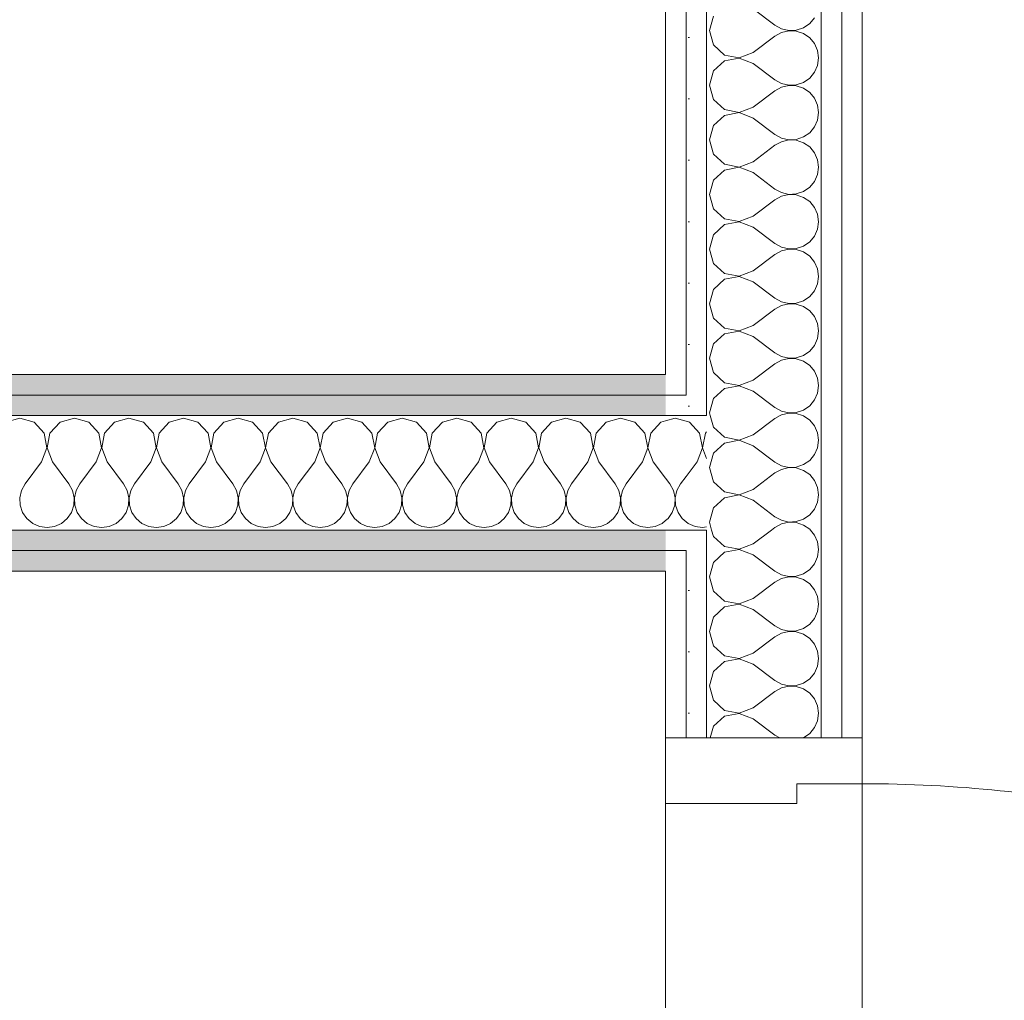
# Model space of a CAD drawing. Header units: millimetres. Extents: x 172139 to 266886, y 89525 to 138225.
# Tile 68 of 72: x 215817 to 216418, y 116825 to 117423. Entities that reach past the tile are written whole.
import ezdxf

# ---------------------------------------------------------------- set-up
doc = ezdxf.new("R2010")
doc.units = ezdxf.units.MM
doc.header["$MEASUREMENT"] = 0
doc.linetypes.add('Przerywana', pattern=[240, 120, -120])
doc.layers.add('Drzwi ArchiCAD', color=7, linetype='Continuous')
doc.layers.add('ROZBUDOWA_NOWE_DZIAŁOWE', color=7, linetype='Continuous')
for name, color, linetype, lineweight, true_color in [('Drzwi ArchiCAD_Nr_pióra__4', 7, 'Continuous', 13, 0x029e21), ('ROZBUDOWA_NOWE_DZIAŁOWE_Nr_pióra__24', 7, 'Continuous', 15, 0x029e21), ('ROZBUDOWA_NOWE_DZIAŁOWE_Nr_pióra__4', 7, 'Continuous', 13, 0x029e21), ('ROZBUDOWA_NOWE_DZIAŁOWE_Nr_pióra__67', 7, 'Continuous', 13, 0x6a6a6a)]:
    doc.layers.add(name, color=color, linetype=linetype, lineweight=lineweight, true_color=true_color)
for name, color, linetype, lineweight in [('Drzwi ArchiCAD_Nr_pióra__47', 7, 'Continuous', 15), ('ROZBUDOWA_NOWE_DZIAŁOWE_Nr_pióra__47', 7, 'Continuous', 15), ('STREFA_NOWE_POM_Nr_pióra__121', 255, 'Continuous', 0)]:
    doc.layers.add(name, color=color, linetype=linetype, lineweight=lineweight)
pattern_1 = [(0, (0, 0), (0, 37.5), [0, -37.5])]

# ---------------------------------------------------------------- blocks, each defined once
blk = doc.blocks.new('*X450')
at = {"layer": 'ROZBUDOWA_NOWE_DZIAŁOWE_Nr_pióra__4', "linetype": 'Continuous'}
for p, q in [((216216.67, 117180.1), (216210.84, 117178.44)), ((216223.34, 117178.2), (216216.67, 117180.1)), ((216223.34, 117144.55), (216220, 117140.1)), ((216210.84, 117143.42), (216213.33, 117140.1)), ((216215.56, 117136.07), (216213.33, 117140.1)), ((216220, 117140.1), (216217.77, 117136.07)), ((216216.6, 117131.59), (216215.56, 117136.07)), ((216217.77, 117136.07), (216216.73, 117131.59)), ((216214.91, 117122.64), (216216.38, 117127)), ((216216.38, 117127), (216216.6, 117131.59)), ((216216.73, 117131.59), (216216.96, 117127)), ((216216.96, 117127), (216218.43, 117122.64)), ((216212.3, 117118.85), (216214.91, 117122.64)), ((216218.43, 117122.64), (216221.03, 117118.85)), ((216210.84, 117117.64), (216212.3, 117118.85)), ((216221.03, 117118.85), (216223.34, 117116.94))]:
    blk.add_line(p, q, dxfattribs=at)
blk = doc.blocks.new('*X451')
at = {"layer": 'ROZBUDOWA_NOWE_DZIAŁOWE_Nr_pióra__4', "linetype": 'Continuous'}
for p, q in [((216225.43, 117177.61), (216223.34, 117178.2)), ((216231.57, 117170.89), (216225.43, 117177.61)), ((216233.27, 117161.93), (216231.57, 117170.89)), ((216235.09, 117170.89), (216233.4, 117161.93)), ((216235.84, 117171.7), (216235.09, 117170.89)), ((216230, 117153.43), (216233.27, 117161.93)), ((216233.4, 117161.93), (216235.84, 117155.59)), ((216230, 117153.43), (216223.34, 117144.55)), ((216223.34, 117116.94), (216224.57, 117115.92)), ((216224.57, 117115.92), (216228.78, 117114.07)), ((216228.78, 117114.07), (216233.33, 117113.43)), ((216233.33, 117113.43), (216235.84, 117113.78))]:
    blk.add_line(p, q, dxfattribs=at)
blk = doc.blocks.new('*X453')
at = {"layer": 'ROZBUDOWA_NOWE_DZIAŁOWE_Nr_pióra__4', "linetype": 'Continuous'}
for p, q in [((216264.17, 117430), (216277.51, 117420)), ((216239.99, 117425.43), (216237.51, 117416.67)), ((216294.96, 117418.43), (216298.75, 117421.03)), ((216298.75, 117421.03), (216301.68, 117424.57)), ((216237.51, 117416.67), (216239.99, 117407.9)), ((216277.51, 117420), (216281.53, 117417.77)), ((216281.53, 117415.56), (216277.51, 117413.33)), ((216281.53, 117417.77), (216286.01, 117416.73)), ((216286.01, 117416.6), (216281.53, 117415.56)), ((216286.01, 117416.73), (216290.6, 117416.96)), ((216290.6, 117416.38), (216286.01, 117416.6)), ((216290.6, 117416.96), (216294.96, 117418.43)), ((216294.96, 117414.91), (216290.6, 117416.38)), ((216298.75, 117412.3), (216294.96, 117414.91)), ((216264.17, 117403.33), (216277.51, 117413.33)), ((216301.68, 117408.76), (216298.75, 117412.3)), ((216303.54, 117404.55), (216301.68, 117408.76)), ((216239.99, 117407.9), (216246.72, 117401.76)), ((216255.67, 117400.07), (216264.17, 117403.33)), ((216304.17, 117400), (216303.54, 117404.55)), ((216246.72, 117398.24), (216239.99, 117392.1)), ((216246.72, 117401.76), (216255.67, 117400.07)), ((216255.67, 117399.93), (216246.72, 117398.24)), ((216264.17, 117396.67), (216255.67, 117399.93)), ((216264.17, 117396.67), (216277.51, 117386.67)), ((216303.54, 117395.45), (216304.17, 117400)), ((216239.99, 117392.1), (216237.51, 117383.33)), ((216298.75, 117387.7), (216301.68, 117391.24)), ((216301.68, 117391.24), (216303.54, 117395.45)), ((216277.51, 117386.67), (216281.53, 117384.44)), ((216281.53, 117384.44), (216286.01, 117383.4)), ((216290.6, 117383.62), (216294.96, 117385.09)), ((216294.96, 117385.09), (216298.75, 117387.7)), ((216237.51, 117383.33), (216239.99, 117374.57)), ((216264.17, 117370), (216277.51, 117380)), ((216281.53, 117382.23), (216277.51, 117380)), ((216286.01, 117383.27), (216281.53, 117382.23)), ((216286.01, 117383.4), (216290.6, 117383.62)), ((216290.6, 117383.04), (216286.01, 117383.27)), ((216294.96, 117381.57), (216290.6, 117383.04)), ((216298.75, 117378.97), (216294.96, 117381.57)), ((216301.68, 117375.43), (216298.75, 117378.97)), ((216239.99, 117374.57), (216246.72, 117368.43)), ((216303.54, 117371.22), (216301.68, 117375.43)), ((216246.72, 117368.43), (216255.67, 117366.73)), ((216255.67, 117366.6), (216246.72, 117364.91)), ((216255.67, 117366.73), (216264.17, 117370)), ((216264.17, 117363.33), (216255.67, 117366.6)), ((216304.17, 117366.67), (216303.54, 117371.22)), ((216303.54, 117362.11), (216304.17, 117366.67)), ((216246.72, 117364.91), (216239.99, 117358.76)), ((216264.17, 117363.33), (216277.51, 117353.33)), ((216301.68, 117357.9), (216303.54, 117362.11)), ((216239.99, 117358.76), (216237.51, 117350)), ((216294.96, 117351.76), (216298.75, 117354.36)), ((216298.75, 117354.36), (216301.68, 117357.9)), ((216237.51, 117350), (216239.99, 117341.24)), ((216277.51, 117353.33), (216281.53, 117351.11)), ((216281.53, 117348.89), (216277.51, 117346.67)), ((216281.53, 117351.11), (216286.01, 117350.07)), ((216286.01, 117349.93), (216281.53, 117348.89)), ((216286.01, 117350.07), (216290.6, 117350.29)), ((216290.6, 117349.71), (216286.01, 117349.93)), ((216290.6, 117350.29), (216294.96, 117351.76)), ((216294.96, 117348.24), (216290.6, 117349.71)), ((216298.75, 117345.64), (216294.96, 117348.24)), ((216264.17, 117336.67), (216277.51, 117346.67)), ((216301.68, 117342.1), (216298.75, 117345.64)), ((216239.99, 117341.24), (216246.72, 117335.09)), ((216255.67, 117333.4), (216264.17, 117336.67)), ((216303.54, 117337.89), (216301.68, 117342.1)), ((216304.17, 117333.33), (216303.54, 117337.89)), ((216246.72, 117331.57), (216239.99, 117325.43)), ((216246.72, 117335.09), (216255.67, 117333.4)), ((216255.67, 117333.27), (216246.72, 117331.57)), ((216264.17, 117330), (216255.67, 117333.27)), ((216303.54, 117328.78), (216304.17, 117333.33)), ((216239.99, 117325.43), (216237.51, 117316.67)), ((216264.17, 117330), (216277.51, 117320)), ((216298.75, 117321.03), (216301.68, 117324.57)), ((216301.68, 117324.57), (216303.54, 117328.78)), ((216277.51, 117320), (216281.53, 117317.77)), ((216290.6, 117316.96), (216294.96, 117318.43)), ((216294.96, 117318.43), (216298.75, 117321.03)), ((216237.51, 117316.67), (216239.99, 117307.9)), ((216264.17, 117303.33), (216277.51, 117313.33)), ((216281.53, 117315.56), (216277.51, 117313.33)), ((216281.53, 117317.77), (216286.01, 117316.73)), ((216286.01, 117316.6), (216281.53, 117315.56)), ((216286.01, 117316.73), (216290.6, 117316.96)), ((216290.6, 117316.38), (216286.01, 117316.6)), ((216294.96, 117314.91), (216290.6, 117316.38)), ((216298.75, 117312.3), (216294.96, 117314.91)), ((216301.68, 117308.76), (216298.75, 117312.3)), ((216239.99, 117307.9), (216246.72, 117301.76)), ((216303.54, 117304.55), (216301.68, 117308.76)), ((216246.72, 117301.76), (216255.67, 117300.07)), ((216255.67, 117300.07), (216264.17, 117303.33)), ((216304.17, 117300), (216303.54, 117304.55)), ((216246.72, 117298.24), (216239.99, 117292.1)), ((216255.67, 117299.93), (216246.72, 117298.24)), ((216264.17, 117296.67), (216255.67, 117299.93)), ((216264.17, 117296.67), (216277.51, 117286.67)), ((216301.68, 117291.24), (216303.54, 117295.45)), ((216303.54, 117295.45), (216304.17, 117300)), ((216239.99, 117292.1), (216237.51, 117283.33)), ((216298.75, 117287.7), (216301.68, 117291.24)), ((216237.51, 117283.33), (216239.99, 117274.57)), ((216277.51, 117286.67), (216281.53, 117284.44)), ((216281.53, 117282.23), (216277.51, 117280)), ((216281.53, 117284.44), (216286.01, 117283.4)), ((216286.01, 117283.27), (216281.53, 117282.23)), ((216286.01, 117283.4), (216290.6, 117283.62)), ((216290.6, 117283.04), (216286.01, 117283.27)), ((216290.6, 117283.62), (216294.96, 117285.09)), ((216294.96, 117281.57), (216290.6, 117283.04)), ((216294.96, 117285.09), (216298.75, 117287.7)), ((216264.17, 117270), (216277.51, 117280)), ((216298.75, 117278.97), (216294.96, 117281.57)), ((216301.68, 117275.43), (216298.75, 117278.97)), ((216239.99, 117274.57), (216246.72, 117268.43)), ((216303.54, 117271.22), (216301.68, 117275.43)), ((216304.17, 117266.67), (216303.54, 117271.22)), ((216246.72, 117264.91), (216239.99, 117258.76)), ((216246.72, 117268.43), (216255.67, 117266.73)), ((216255.67, 117266.6), (216246.72, 117264.91)), ((216255.67, 117266.73), (216264.17, 117270)), ((216264.17, 117263.33), (216255.67, 117266.6)), ((216303.54, 117262.11), (216304.17, 117266.67)), ((216239.99, 117258.76), (216237.51, 117250)), ((216264.17, 117263.33), (216277.51, 117253.33)), ((216301.68, 117257.9), (216303.54, 117262.11)), ((216277.51, 117253.33), (216281.53, 117251.11)), ((216294.96, 117251.76), (216298.75, 117254.36)), ((216298.75, 117254.36), (216301.68, 117257.9)), ((216237.51, 117250), (216239.99, 117241.24)), ((216264.17, 117236.67), (216277.51, 117246.67)), ((216281.53, 117248.89), (216277.51, 117246.67)), ((216281.53, 117251.11), (216286.01, 117250.07)), ((216286.01, 117249.93), (216281.53, 117248.89)), ((216286.01, 117250.07), (216290.6, 117250.29)), ((216290.6, 117249.71), (216286.01, 117249.93)), ((216290.6, 117250.29), (216294.96, 117251.76)), ((216294.96, 117248.24), (216290.6, 117249.71)), ((216298.75, 117245.64), (216294.96, 117248.24)), ((216239.99, 117241.24), (216246.72, 117235.09)), ((216301.68, 117242.1), (216298.75, 117245.64)), ((216303.54, 117237.89), (216301.68, 117242.1)), ((216246.72, 117235.09), (216255.67, 117233.4)), ((216255.67, 117233.4), (216264.17, 117236.67)), ((216304.17, 117233.33), (216303.54, 117237.89)), ((216246.72, 117231.57), (216239.99, 117225.43)), ((216255.67, 117233.27), (216246.72, 117231.57)), ((216264.17, 117230), (216255.67, 117233.27)), ((216264.17, 117230), (216277.51, 117220)), ((216301.68, 117224.57), (216303.54, 117228.78)), ((216303.54, 117228.78), (216304.17, 117233.33)), ((216239.99, 117225.43), (216237.51, 117216.67)), ((216298.75, 117221.03), (216301.68, 117224.57)), ((216237.51, 117216.67), (216239.99, 117207.9)), ((216277.51, 117220), (216281.53, 117217.77)), ((216281.53, 117217.77), (216286.01, 117216.73)), ((216286.01, 117216.6), (216281.53, 117215.56)), ((216286.01, 117216.73), (216290.6, 117216.96)), ((216290.6, 117216.38), (216286.01, 117216.6)), ((216290.6, 117216.96), (216294.96, 117218.43)), ((216294.96, 117214.91), (216290.6, 117216.38)), ((216294.96, 117218.43), (216298.75, 117221.03)), ((216264.17, 117203.33), (216277.51, 117213.33)), ((216281.53, 117215.56), (216277.51, 117213.33)), ((216298.75, 117212.3), (216294.96, 117214.91)), ((216301.68, 117208.76), (216298.75, 117212.3)), ((216239.99, 117207.9), (216246.72, 117201.76)), ((216303.54, 117204.55), (216301.68, 117208.76)), ((216304.17, 117200), (216303.54, 117204.55)), ((216246.72, 117198.24), (216239.99, 117192.1)), ((216246.72, 117201.76), (216255.67, 117200.07)), ((216255.67, 117199.93), (216246.72, 117198.24)), ((216255.67, 117200.07), (216264.17, 117203.33)), ((216264.17, 117196.67), (216255.67, 117199.93)), ((216303.54, 117195.45), (216304.17, 117200)), ((216239.99, 117192.1), (216237.51, 117183.33)), ((216264.17, 117196.67), (216277.51, 117186.67)), ((216301.68, 117191.24), (216303.54, 117195.45)), ((216277.51, 117186.67), (216281.53, 117184.44)), ((216294.96, 117185.09), (216298.75, 117187.7)), ((216298.75, 117187.7), (216301.68, 117191.24)), ((216237.51, 117183.33), (216237.95, 117181.76)), ((216281.53, 117182.23), (216280.7, 117181.76)), ((216281.53, 117184.44), (216286.01, 117183.4)), ((216286.01, 117183.27), (216281.53, 117182.23)), ((216286.01, 117183.4), (216290.6, 117183.62)), ((216290.6, 117183.04), (216286.01, 117183.27)), ((216290.6, 117183.62), (216294.96, 117185.09)), ((216294.39, 117181.76), (216290.6, 117183.04))]:
    blk.add_line(p, q, dxfattribs=at)
blk = doc.blocks.new('*X454')
at = {"layer": 'ROZBUDOWA_NOWE_DZIAŁOWE_Nr_pióra__4', "linetype": 'Continuous'}
for p, q in [((216237.95, 117181.76), (216239.99, 117174.57)), ((216264.17, 117170), (216277.51, 117180)), ((216280.7, 117181.76), (216277.51, 117180)), ((216294.96, 117181.57), (216294.39, 117181.76)), ((216298.75, 117178.97), (216294.96, 117181.57)), ((216239.99, 117174.57), (216246.72, 117168.43)), ((216301.68, 117175.43), (216298.75, 117178.97)), ((216303.54, 117171.22), (216301.68, 117175.43)), ((216246.72, 117168.43), (216255.67, 117166.73)), ((216255.67, 117166.73), (216264.17, 117170)), ((216304.17, 117166.67), (216303.54, 117171.22)), ((216246.72, 117164.91), (216239.99, 117158.76)), ((216255.67, 117166.6), (216246.72, 117164.91)), ((216264.17, 117163.33), (216255.67, 117166.6)), ((216264.17, 117163.33), (216277.51, 117153.33)), ((216301.68, 117157.9), (216303.54, 117162.11)), ((216303.54, 117162.11), (216304.17, 117166.67)), ((216239.99, 117158.76), (216237.51, 117150)), ((216298.75, 117154.36), (216301.68, 117157.9)), ((216237.51, 117150), (216239.99, 117141.24)), ((216277.51, 117153.33), (216281.53, 117151.11)), ((216281.53, 117151.11), (216286.01, 117150.07)), ((216286.01, 117149.93), (216281.53, 117148.89)), ((216286.01, 117150.07), (216290.6, 117150.29)), ((216290.6, 117149.71), (216286.01, 117149.93)), ((216290.6, 117150.29), (216294.96, 117151.76)), ((216294.96, 117151.76), (216298.75, 117154.36)), ((216264.17, 117136.67), (216277.51, 117146.67)), ((216281.53, 117148.89), (216277.51, 117146.67)), ((216294.96, 117148.24), (216290.6, 117149.71)), ((216298.75, 117145.64), (216294.96, 117148.24)), ((216301.68, 117142.1), (216298.75, 117145.64)), ((216239.99, 117141.24), (216246.72, 117135.09)), ((216303.54, 117137.89), (216301.68, 117142.1)), ((216304.17, 117133.33), (216303.54, 117137.89)), ((216246.72, 117135.09), (216255.67, 117133.4)), ((216255.67, 117133.27), (216246.72, 117131.57)), ((216255.67, 117133.4), (216264.17, 117136.67)), ((216264.17, 117130), (216255.67, 117133.27)), ((216303.54, 117128.78), (216304.17, 117133.33)), ((216246.72, 117131.57), (216239.99, 117125.43)), ((216264.17, 117130), (216277.51, 117120)), ((216301.68, 117124.57), (216303.54, 117128.78)), ((216239.99, 117125.43), (216237.51, 117116.67)), ((216277.51, 117120), (216281.53, 117117.77)), ((216294.96, 117118.43), (216298.75, 117121.03)), ((216298.75, 117121.03), (216301.68, 117124.57)), ((216237.51, 117116.67), (216238.9, 117111.76)), ((216281.53, 117115.56), (216277.51, 117113.33)), ((216281.53, 117117.77), (216286.01, 117116.73)), ((216286.01, 117116.6), (216281.53, 117115.56)), ((216286.01, 117116.73), (216290.6, 117116.96)), ((216290.6, 117116.38), (216286.01, 117116.6)), ((216290.6, 117116.96), (216294.96, 117118.43)), ((216294.96, 117114.91), (216290.6, 117116.38)), ((216298.75, 117112.3), (216294.96, 117114.91)), ((216275.41, 117111.76), (216277.51, 117113.33)), ((216299.19, 117111.76), (216298.75, 117112.3))]:
    blk.add_line(p, q, dxfattribs=at)
blk = doc.blocks.new('*X456')
at = {"layer": 'ROZBUDOWA_NOWE_DZIAŁOWE_Nr_pióra__4', "linetype": 'Continuous'}
for p, q in [((216238.9, 117111.76), (216239.99, 117107.9)), ((216239.99, 117107.9), (216246.72, 117101.76)), ((216264.17, 117103.33), (216275.41, 117111.76)), ((216301.68, 117108.76), (216299.19, 117111.76)), ((216303.54, 117104.55), (216301.68, 117108.76)), ((216255.67, 117100.07), (216264.17, 117103.33)), ((216304.17, 117100), (216303.54, 117104.55)), ((216246.72, 117098.24), (216239.99, 117092.1)), ((216246.72, 117101.76), (216255.67, 117100.07)), ((216255.67, 117099.93), (216246.72, 117098.24)), ((216264.17, 117096.67), (216255.67, 117099.93)), ((216264.17, 117096.67), (216277.51, 117086.67)), ((216303.54, 117095.45), (216304.17, 117100)), ((216239.99, 117092.1), (216237.51, 117083.33)), ((216298.75, 117087.7), (216301.68, 117091.24)), ((216301.68, 117091.24), (216303.54, 117095.45)), ((216277.51, 117086.67), (216281.53, 117084.44)), ((216281.53, 117084.44), (216286.01, 117083.4)), ((216290.6, 117083.62), (216294.96, 117085.09)), ((216294.96, 117085.09), (216298.75, 117087.7)), ((216237.51, 117083.33), (216239.99, 117074.57)), ((216264.17, 117070), (216277.51, 117080)), ((216281.53, 117082.23), (216277.51, 117080)), ((216286.01, 117083.27), (216281.53, 117082.23)), ((216286.01, 117083.4), (216290.6, 117083.62)), ((216290.6, 117083.04), (216286.01, 117083.27)), ((216294.96, 117081.57), (216290.6, 117083.04)), ((216298.75, 117078.97), (216294.96, 117081.57)), ((216301.68, 117075.43), (216298.75, 117078.97)), ((216239.99, 117074.57), (216246.72, 117068.43)), ((216303.54, 117071.22), (216301.68, 117075.43)), ((216246.72, 117068.43), (216255.67, 117066.73)), ((216255.67, 117066.6), (216246.72, 117064.91)), ((216255.67, 117066.73), (216264.17, 117070)), ((216264.17, 117063.33), (216255.67, 117066.6)), ((216304.17, 117066.67), (216303.54, 117071.22)), ((216303.54, 117062.11), (216304.17, 117066.67)), ((216246.72, 117064.91), (216239.99, 117058.76)), ((216264.17, 117063.33), (216277.51, 117053.33)), ((216301.68, 117057.9), (216303.54, 117062.11)), ((216239.99, 117058.76), (216237.51, 117050)), ((216294.96, 117051.76), (216298.75, 117054.36)), ((216298.75, 117054.36), (216301.68, 117057.9)), ((216237.51, 117050), (216239.99, 117041.24)), ((216277.51, 117053.33), (216281.53, 117051.11)), ((216281.53, 117048.89), (216277.51, 117046.67)), ((216281.53, 117051.11), (216286.01, 117050.07)), ((216286.01, 117049.93), (216281.53, 117048.89)), ((216286.01, 117050.07), (216290.6, 117050.29)), ((216290.6, 117049.71), (216286.01, 117049.93)), ((216290.6, 117050.29), (216294.96, 117051.76)), ((216294.96, 117048.24), (216290.6, 117049.71)), ((216298.75, 117045.64), (216294.96, 117048.24)), ((216264.17, 117036.67), (216277.51, 117046.67)), ((216301.68, 117042.1), (216298.75, 117045.64)), ((216303.54, 117037.89), (216301.68, 117042.1)), ((216239.99, 117041.24), (216246.72, 117035.09)), ((216255.67, 117033.4), (216264.17, 117036.67)), ((216304.17, 117033.33), (216303.54, 117037.89)), ((216246.72, 117031.57), (216239.99, 117025.43)), ((216246.72, 117035.09), (216255.67, 117033.4)), ((216255.67, 117033.27), (216246.72, 117031.57)), ((216264.17, 117030), (216255.67, 117033.27)), ((216264.17, 117030), (216277.51, 117020)), ((216303.54, 117028.78), (216304.17, 117033.33)), ((216239.99, 117025.43), (216237.51, 117016.67)), ((216298.75, 117021.03), (216301.68, 117024.57)), ((216301.68, 117024.57), (216303.54, 117028.78)), ((216277.51, 117020), (216281.53, 117017.77)), ((216281.53, 117017.77), (216286.01, 117016.73)), ((216290.6, 117016.96), (216294.96, 117018.43)), ((216294.96, 117018.43), (216298.75, 117021.03)), ((216237.51, 117016.67), (216239.99, 117007.9)), ((216264.17, 117003.33), (216277.51, 117013.33)), ((216281.53, 117015.56), (216277.51, 117013.33)), ((216286.01, 117016.6), (216281.53, 117015.56)), ((216286.01, 117016.73), (216290.6, 117016.96)), ((216290.6, 117016.38), (216286.01, 117016.6)), ((216294.96, 117014.91), (216290.6, 117016.38)), ((216298.75, 117012.3), (216294.96, 117014.91)), ((216301.68, 117008.76), (216298.75, 117012.3)), ((216239.99, 117007.9), (216246.72, 117001.76)), ((216303.54, 117004.55), (216301.68, 117008.76)), ((216246.72, 117001.76), (216255.67, 117000.07)), ((216255.67, 116999.93), (216246.72, 116998.24)), ((216255.67, 117000.07), (216264.17, 117003.33)), ((216264.17, 116996.67), (216255.67, 116999.93)), ((216304.17, 117000), (216303.54, 117004.55)), ((216303.54, 116995.45), (216304.17, 117000)), ((216246.72, 116998.24), (216239.99, 116992.1)), ((216264.17, 116996.67), (216277.51, 116986.67)), ((216301.68, 116991.24), (216303.54, 116995.45)), ((216239.99, 116992.1), (216237.98, 116985)), ((216294.96, 116985.09), (216298.75, 116987.7)), ((216298.75, 116987.7), (216301.68, 116991.24)), ((216277.51, 116986.67), (216280.52, 116985)), ((216294.68, 116985), (216294.96, 116985.09))]:
    blk.add_line(p, q, dxfattribs=at)
blk = doc.blocks.new('Drzwi 19_42')
at = {"layer": 'Drzwi ArchiCAD_Nr_pióra__4', "linetype": 'Continuous'}
for p, q in [((-412, 0), (-440, 0)), ((-440, 0), (-440, -120)), ((-412, -40), (-412, 0)), ((-400, -40), (-412, -40)), ((-400, -120), (-400, -40)), ((-440, -120), (-400, -120))]:
    blk.add_line(p, q, dxfattribs=at)
at = {"layer": 'Drzwi ArchiCAD_Nr_pióra__4', "linetype": 'Przerywana'}
blk.add_arc((412, 0), 824, 90, 180, dxfattribs=at)
at = {"layer": 'Drzwi ArchiCAD_Nr_pióra__47', "linetype": 'Continuous'}
for p, q in [((-440, 0), (-440, -12.5)), ((-440, -12.5), (-440, -25)), ((-440, -25), (-440, -95)), ((-440, -95), (-440, -107.5)), ((-440, -107.5), (-440, -120))]:
    blk.add_line(p, q, dxfattribs=at)
blk = doc.blocks.new('Ściana_121', base_point=(216210.84, 115862.46))
at = {"layer": 'ROZBUDOWA_NOWE_DZIAŁOWE_Nr_pióra__24', "linetype": 'Continuous'}
h = blk.add_hatch(dxfattribs=at)
h.set_pattern_fill('Gips', color=256, style=0, pattern_type=2)
h.set_pattern_definition(pattern_1)
h.paths.add_polyline_path([(216223.34, 117921.89), (216210.84, 117921.89), (216210.84, 117206.76), (216223.34, 117206.76)])
h = blk.add_hatch(dxfattribs=at)
h.set_pattern_fill('Gips', color=256, style=0, pattern_type=2)
h.set_pattern_definition(pattern_1)
h.paths.add_polyline_path([(216223.34, 117194.26), (216235.84, 117194.26), (216235.84, 117921.89), (216223.34, 117921.89)])
h = blk.add_hatch(dxfattribs=at)
h.set_pattern_fill('Gips', color=256, style=0, pattern_type=2)
h.set_pattern_definition(pattern_1)
h.paths.add_polyline_path([(216305.84, 117921.89), (216305.84, 116985), (216318.34, 116985), (216318.34, 117921.89)])
h = blk.add_hatch(dxfattribs=at)
h.set_pattern_fill('Gips', color=256, style=0, pattern_type=2)
h.set_pattern_definition(pattern_1)
h.paths.add_polyline_path([(216330.84, 117921.89), (216318.34, 117921.89), (216318.34, 116985), (216330.84, 116985)])
h = blk.add_hatch(dxfattribs=at)
h.set_pattern_fill('Gips', color=256, style=0, pattern_type=2)
h.set_pattern_definition(pattern_1)
h.paths.add_polyline_path([(216223.34, 117194.26), (216223.34, 117206.76), (216210.84, 117206.76), (216210.84, 117194.26)])
h = blk.add_hatch(dxfattribs=at)
h.set_pattern_fill('Gips', color=256, style=0, pattern_type=2)
h.set_pattern_definition(pattern_1)
h.paths.add_polyline_path([(216223.34, 117181.76), (216223.34, 117194.26), (216210.84, 117194.26), (216210.84, 117181.76)])
h = blk.add_hatch(dxfattribs=at)
h.set_pattern_fill('Gips', color=256, style=0, pattern_type=2)
h.set_pattern_definition(pattern_1)
h.paths.add_polyline_path([(216235.84, 117181.76), (216235.84, 117194.26), (216223.34, 117194.26), (216223.34, 117181.76)])
h = blk.add_hatch(dxfattribs=at)
h.set_pattern_fill('Gips', color=256, style=0, pattern_type=2)
h.set_pattern_definition(pattern_1)
h.paths.add_polyline_path([(216223.34, 117099.26), (216223.34, 117111.76), (216210.84, 117111.76), (216210.84, 117099.26)])
h = blk.add_hatch(dxfattribs=at)
h.set_pattern_fill('Gips', color=256, style=0, pattern_type=2)
h.set_pattern_definition(pattern_1)
h.paths.add_polyline_path([(216235.84, 117099.26), (216235.84, 117111.76), (216223.34, 117111.76), (216223.34, 117099.26)])
h = blk.add_hatch(dxfattribs=at)
h.set_pattern_fill('Gips', color=256, style=0, pattern_type=2)
h.set_pattern_definition(pattern_1)
h.paths.add_polyline_path([(216223.34, 117086.76), (216223.34, 117099.26), (216210.84, 117099.26), (216210.84, 117086.76)])
h = blk.add_hatch(dxfattribs=at)
h.set_pattern_fill('Gips', color=256, style=0, pattern_type=2)
h.set_pattern_definition(pattern_1)
h.paths.add_polyline_path([(216235.84, 117099.26), (216223.34, 117099.26), (216223.34, 116985), (216235.84, 116985)])
h = blk.add_hatch(dxfattribs=at)
h.set_pattern_fill('Gips', color=256, style=0, pattern_type=2)
h.set_pattern_definition(pattern_1)
h.paths.add_polyline_path([(216210.84, 117086.76), (216210.84, 116985), (216223.34, 116985), (216223.34, 117086.76)])
at = {"layer": 'ROZBUDOWA_NOWE_DZIAŁOWE_Nr_pióra__47', "linetype": 'Continuous'}
for p, q in [((216223.34, 116985), (216210.84, 116985)), ((216235.84, 116985), (216223.34, 116985)), ((216305.84, 116985), (216235.84, 116985)), ((216318.34, 116985), (216305.84, 116985)), ((216330.84, 116985), (216318.34, 116985))]:
    blk.add_line(p, q, dxfattribs=at)
at = {"layer": 'ROZBUDOWA_NOWE_DZIAŁOWE_Nr_pióra__47', "linetype": 'Continuous', "flags": 128}
for points in [[(216210.84, 117921.89), (216210.84, 117206.76)], [(216330.84, 116985), (216330.84, 117921.89)], [(216210.84, 117086.76), (216210.84, 116985)]]:
    blk.add_lwpolyline(points, dxfattribs=at)
at = {"layer": 'ROZBUDOWA_NOWE_DZIAŁOWE_Nr_pióra__67', "linetype": 'Continuous'}
for p, q in [((216223.34, 117921.89), (216223.34, 117194.26)), ((216235.84, 117921.89), (216235.84, 117181.76)), ((216305.84, 117181.76), (216305.84, 117921.89)), ((216318.34, 116985), (216318.34, 117921.89)), ((216223.34, 117194.26), (216210.84, 117194.26)), ((216223.34, 117181.76), (216210.84, 117181.76)), ((216235.84, 117181.76), (216223.34, 117181.76)), ((216305.84, 117111.76), (216305.84, 117181.76)), ((216210.84, 117111.76), (216223.34, 117111.76)), ((216223.34, 117111.76), (216235.84, 117111.76)), ((216235.84, 117111.76), (216235.84, 116985)), ((216305.84, 116985), (216305.84, 117111.76)), ((216210.84, 117099.26), (216223.34, 117099.26)), ((216223.34, 117099.26), (216223.34, 116985))]:
    blk.add_line(p, q, dxfattribs=at)
at = {"layer": 'Drzwi ArchiCAD', "color": 104, "linetype": 'Continuous', "lineweight": 13, "true_color": 0x029e21, "zscale": 1000, "rotation": 270}
blk.add_blockref('Drzwi 19_42', (216330.84, 116545), dxfattribs=at)
at = {"layer": 'ROZBUDOWA_NOWE_DZIAŁOWE'}
for name in ['*X453', '*X450', '*X454', '*X451', '*X456']:
    blk.add_blockref(name, (0, 0), dxfattribs=at)
blk = doc.blocks.new('*X465')
at = {"layer": 'ROZBUDOWA_NOWE_DZIAŁOWE_Nr_pióra__4', "linetype": 'Continuous'}
for p, q in [((215816.67, 117180.1), (215807.9, 117177.61)), ((215825.43, 117177.61), (215816.67, 117180.1)), ((215850, 117180.1), (215841.24, 117177.61)), ((215858.76, 117177.61), (215850, 117180.1)), ((215883.33, 117180.1), (215874.57, 117177.61)), ((215892.1, 117177.61), (215883.33, 117180.1)), ((215916.67, 117180.1), (215907.9, 117177.61)), ((215925.43, 117177.61), (215916.67, 117180.1)), ((215950, 117180.1), (215941.24, 117177.61)), ((215958.76, 117177.61), (215950, 117180.1)), ((215983.33, 117180.1), (215974.57, 117177.61)), ((215992.1, 117177.61), (215983.33, 117180.1)), ((216016.67, 117180.1), (216007.9, 117177.61)), ((216025.43, 117177.61), (216016.67, 117180.1)), ((216050, 117180.1), (216041.24, 117177.61)), ((216058.76, 117177.61), (216050, 117180.1)), ((216083.33, 117180.1), (216074.57, 117177.61)), ((216092.1, 117177.61), (216083.33, 117180.1)), ((216116.67, 117180.1), (216107.9, 117177.61)), ((216125.43, 117177.61), (216116.67, 117180.1)), ((216150, 117180.1), (216141.24, 117177.61)), ((216158.76, 117177.61), (216150, 117180.1)), ((216183.33, 117180.1), (216174.57, 117177.61)), ((216192.1, 117177.61), (216183.33, 117180.1)), ((215831.57, 117170.89), (215825.43, 117177.61)), ((215841.24, 117177.61), (215835.09, 117170.89)), ((215864.91, 117170.89), (215858.76, 117177.61)), ((215874.57, 117177.61), (215868.43, 117170.89)), ((215898.24, 117170.89), (215892.1, 117177.61)), ((215907.9, 117177.61), (215901.76, 117170.89)), ((215931.57, 117170.89), (215925.43, 117177.61)), ((215941.24, 117177.61), (215935.09, 117170.89)), ((215964.91, 117170.89), (215958.76, 117177.61)), ((215974.57, 117177.61), (215968.43, 117170.89)), ((215998.24, 117170.89), (215992.1, 117177.61)), ((216007.9, 117177.61), (216001.76, 117170.89)), ((216031.57, 117170.89), (216025.43, 117177.61)), ((216041.24, 117177.61), (216035.09, 117170.89)), ((216064.91, 117170.89), (216058.76, 117177.61)), ((216074.57, 117177.61), (216068.43, 117170.89)), ((216098.24, 117170.89), (216092.1, 117177.61)), ((216107.9, 117177.61), (216101.76, 117170.89)), ((216131.57, 117170.89), (216125.43, 117177.61)), ((216141.24, 117177.61), (216135.09, 117170.89)), ((216164.91, 117170.89), (216158.76, 117177.61)), ((216174.57, 117177.61), (216168.43, 117170.89)), ((216198.24, 117170.89), (216192.1, 117177.61)), ((216207.9, 117177.61), (216201.76, 117170.89)), ((216210.84, 117178.44), (216207.9, 117177.61)), ((215833.27, 117161.93), (215831.57, 117170.89)), ((215835.09, 117170.89), (215833.4, 117161.93)), ((215866.6, 117161.93), (215864.91, 117170.89)), ((215868.43, 117170.89), (215866.73, 117161.93)), ((215899.93, 117161.93), (215898.24, 117170.89)), ((215901.76, 117170.89), (215900.07, 117161.93)), ((215933.27, 117161.93), (215931.57, 117170.89)), ((215935.09, 117170.89), (215933.4, 117161.93)), ((215966.6, 117161.93), (215964.91, 117170.89)), ((215968.43, 117170.89), (215966.73, 117161.93)), ((215999.93, 117161.93), (215998.24, 117170.89)), ((216001.76, 117170.89), (216000.07, 117161.93)), ((216033.27, 117161.93), (216031.57, 117170.89)), ((216035.09, 117170.89), (216033.4, 117161.93)), ((216066.6, 117161.93), (216064.91, 117170.89)), ((216068.43, 117170.89), (216066.73, 117161.93)), ((216099.93, 117161.93), (216098.24, 117170.89)), ((216101.76, 117170.89), (216100.07, 117161.93)), ((216133.27, 117161.93), (216131.57, 117170.89)), ((216135.09, 117170.89), (216133.4, 117161.93)), ((216166.6, 117161.93), (216164.91, 117170.89)), ((216168.43, 117170.89), (216166.73, 117161.93)), ((216199.93, 117161.93), (216198.24, 117170.89)), ((216201.76, 117170.89), (216200.07, 117161.93)), ((215830, 117153.43), (215833.27, 117161.93)), ((215833.4, 117161.93), (215836.67, 117153.43)), ((215863.33, 117153.43), (215866.6, 117161.93)), ((215866.73, 117161.93), (215870, 117153.43)), ((215896.67, 117153.43), (215899.93, 117161.93)), ((215900.07, 117161.93), (215903.33, 117153.43)), ((215930, 117153.43), (215933.27, 117161.93)), ((215933.4, 117161.93), (215936.67, 117153.43)), ((215963.33, 117153.43), (215966.6, 117161.93)), ((215966.73, 117161.93), (215970, 117153.43)), ((215996.67, 117153.43), (215999.93, 117161.93)), ((216000.07, 117161.93), (216003.33, 117153.43)), ((216030, 117153.43), (216033.27, 117161.93)), ((216033.4, 117161.93), (216036.67, 117153.43)), ((216063.33, 117153.43), (216066.6, 117161.93)), ((216066.73, 117161.93), (216070, 117153.43)), ((216096.67, 117153.43), (216099.93, 117161.93)), ((216100.07, 117161.93), (216103.33, 117153.43)), ((216130, 117153.43), (216133.27, 117161.93)), ((216133.4, 117161.93), (216136.67, 117153.43)), ((216163.33, 117153.43), (216166.6, 117161.93)), ((216166.73, 117161.93), (216170, 117153.43)), ((216196.67, 117153.43), (216199.93, 117161.93)), ((216200.07, 117161.93), (216203.33, 117153.43)), ((215830, 117153.43), (215820, 117140.1)), ((215836.67, 117153.43), (215846.67, 117140.1)), ((215863.33, 117153.43), (215853.33, 117140.1)), ((215870, 117153.43), (215880, 117140.1)), ((215896.67, 117153.43), (215886.67, 117140.1)), ((215903.33, 117153.43), (215913.33, 117140.1)), ((215930, 117153.43), (215920, 117140.1)), ((215936.67, 117153.43), (215946.67, 117140.1)), ((215963.33, 117153.43), (215953.33, 117140.1)), ((215970, 117153.43), (215980, 117140.1)), ((215996.67, 117153.43), (215986.67, 117140.1)), ((216003.33, 117153.43), (216013.33, 117140.1)), ((216030, 117153.43), (216020, 117140.1)), ((216036.67, 117153.43), (216046.67, 117140.1)), ((216063.33, 117153.43), (216053.33, 117140.1)), ((216070, 117153.43), (216080, 117140.1)), ((216096.67, 117153.43), (216086.67, 117140.1)), ((216103.33, 117153.43), (216113.33, 117140.1)), ((216130, 117153.43), (216120, 117140.1)), ((216136.67, 117153.43), (216146.67, 117140.1)), ((216163.33, 117153.43), (216153.33, 117140.1)), ((216170, 117153.43), (216180, 117140.1)), ((216196.67, 117153.43), (216186.67, 117140.1)), ((216203.33, 117153.43), (216210.84, 117143.42)), ((215820, 117140.1), (215817.77, 117136.07)), ((215848.89, 117136.07), (215846.67, 117140.1)), ((215853.33, 117140.1), (215851.11, 117136.07)), ((215882.23, 117136.07), (215880, 117140.1)), ((215886.67, 117140.1), (215884.44, 117136.07)), ((215915.56, 117136.07), (215913.33, 117140.1)), ((215920, 117140.1), (215917.77, 117136.07)), ((215948.89, 117136.07), (215946.67, 117140.1)), ((215953.33, 117140.1), (215951.11, 117136.07)), ((215982.23, 117136.07), (215980, 117140.1)), ((215986.67, 117140.1), (215984.44, 117136.07)), ((216015.56, 117136.07), (216013.33, 117140.1)), ((216020, 117140.1), (216017.77, 117136.07)), ((216048.89, 117136.07), (216046.67, 117140.1)), ((216053.33, 117140.1), (216051.11, 117136.07)), ((216082.23, 117136.07), (216080, 117140.1)), ((216086.67, 117140.1), (216084.44, 117136.07)), ((216115.56, 117136.07), (216113.33, 117140.1)), ((216120, 117140.1), (216117.77, 117136.07)), ((216148.89, 117136.07), (216146.67, 117140.1)), ((216153.33, 117140.1), (216151.11, 117136.07)), ((216182.23, 117136.07), (216180, 117140.1)), ((216186.67, 117140.1), (216184.44, 117136.07)), ((215817.77, 117136.07), (215816.73, 117131.59)), ((215849.93, 117131.59), (215848.89, 117136.07)), ((215851.11, 117136.07), (215850.07, 117131.59)), ((215883.27, 117131.59), (215882.23, 117136.07)), ((215884.44, 117136.07), (215883.4, 117131.59)), ((215916.6, 117131.59), (215915.56, 117136.07)), ((215917.77, 117136.07), (215916.73, 117131.59)), ((215949.93, 117131.59), (215948.89, 117136.07)), ((215951.11, 117136.07), (215950.07, 117131.59)), ((215983.27, 117131.59), (215982.23, 117136.07)), ((215984.44, 117136.07), (215983.4, 117131.59)), ((216016.6, 117131.59), (216015.56, 117136.07)), ((216017.77, 117136.07), (216016.73, 117131.59)), ((216049.93, 117131.59), (216048.89, 117136.07)), ((216051.11, 117136.07), (216050.07, 117131.59)), ((216083.27, 117131.59), (216082.23, 117136.07)), ((216084.44, 117136.07), (216083.4, 117131.59)), ((216116.6, 117131.59), (216115.56, 117136.07)), ((216117.77, 117136.07), (216116.73, 117131.59)), ((216149.93, 117131.59), (216148.89, 117136.07)), ((216151.11, 117136.07), (216150.07, 117131.59)), ((216183.27, 117131.59), (216182.23, 117136.07)), ((216184.44, 117136.07), (216183.4, 117131.59)), ((215816.73, 117131.59), (215816.96, 117127)), ((215816.96, 117127), (215818.43, 117122.64)), ((215848.24, 117122.64), (215849.71, 117127)), ((215849.71, 117127), (215849.93, 117131.59)), ((215850.07, 117131.59), (215850.29, 117127)), ((215850.29, 117127), (215851.76, 117122.64)), ((215881.57, 117122.64), (215883.04, 117127)), ((215883.04, 117127), (215883.27, 117131.59)), ((215883.4, 117131.59), (215883.62, 117127)), ((215883.62, 117127), (215885.09, 117122.64)), ((215914.91, 117122.64), (215916.38, 117127)), ((215916.38, 117127), (215916.6, 117131.59)), ((215916.73, 117131.59), (215916.96, 117127)), ((215916.96, 117127), (215918.43, 117122.64)), ((215948.24, 117122.64), (215949.71, 117127)), ((215949.71, 117127), (215949.93, 117131.59)), ((215950.07, 117131.59), (215950.29, 117127)), ((215950.29, 117127), (215951.76, 117122.64)), ((215981.57, 117122.64), (215983.04, 117127)), ((215983.04, 117127), (215983.27, 117131.59)), ((215983.4, 117131.59), (215983.62, 117127)), ((215983.62, 117127), (215985.09, 117122.64)), ((216014.91, 117122.64), (216016.38, 117127)), ((216016.38, 117127), (216016.6, 117131.59)), ((216016.73, 117131.59), (216016.96, 117127)), ((216016.96, 117127), (216018.43, 117122.64)), ((216048.24, 117122.64), (216049.71, 117127)), ((216049.71, 117127), (216049.93, 117131.59)), ((216050.07, 117131.59), (216050.29, 117127)), ((216050.29, 117127), (216051.76, 117122.64)), ((216081.57, 117122.64), (216083.04, 117127)), ((216083.04, 117127), (216083.27, 117131.59)), ((216083.4, 117131.59), (216083.62, 117127)), ((216083.62, 117127), (216085.09, 117122.64)), ((216114.91, 117122.64), (216116.38, 117127)), ((216116.38, 117127), (216116.6, 117131.59)), ((216116.73, 117131.59), (216116.96, 117127)), ((216116.96, 117127), (216118.43, 117122.64)), ((216148.24, 117122.64), (216149.71, 117127)), ((216149.71, 117127), (216149.93, 117131.59)), ((216150.07, 117131.59), (216150.29, 117127)), ((216150.29, 117127), (216151.76, 117122.64)), ((216181.57, 117122.64), (216183.04, 117127)), ((216183.04, 117127), (216183.27, 117131.59)), ((216183.4, 117131.59), (216183.62, 117127)), ((216183.62, 117127), (216185.09, 117122.64)), ((215818.43, 117122.64), (215821.03, 117118.85)), ((215845.64, 117118.85), (215848.24, 117122.64)), ((215851.76, 117122.64), (215854.36, 117118.85)), ((215878.97, 117118.85), (215881.57, 117122.64)), ((215885.09, 117122.64), (215887.7, 117118.85)), ((215912.3, 117118.85), (215914.91, 117122.64)), ((215918.43, 117122.64), (215921.03, 117118.85)), ((215945.64, 117118.85), (215948.24, 117122.64)), ((215951.76, 117122.64), (215954.36, 117118.85)), ((215978.97, 117118.85), (215981.57, 117122.64)), ((215985.09, 117122.64), (215987.7, 117118.85)), ((216012.3, 117118.85), (216014.91, 117122.64)), ((216018.43, 117122.64), (216021.03, 117118.85)), ((216045.64, 117118.85), (216048.24, 117122.64)), ((216051.76, 117122.64), (216054.36, 117118.85)), ((216078.97, 117118.85), (216081.57, 117122.64)), ((216085.09, 117122.64), (216087.7, 117118.85)), ((216112.3, 117118.85), (216114.91, 117122.64)), ((216118.43, 117122.64), (216121.03, 117118.85)), ((216145.64, 117118.85), (216148.24, 117122.64)), ((216151.76, 117122.64), (216154.36, 117118.85)), ((216178.97, 117118.85), (216181.57, 117122.64)), ((216185.09, 117122.64), (216187.7, 117118.85)), ((215821.03, 117118.85), (215824.57, 117115.92)), ((215824.57, 117115.92), (215828.78, 117114.07)), ((215828.78, 117114.07), (215833.33, 117113.43)), ((215833.33, 117113.43), (215837.89, 117114.07)), ((215837.89, 117114.07), (215842.1, 117115.92)), ((215842.1, 117115.92), (215845.64, 117118.85)), ((215854.36, 117118.85), (215857.9, 117115.92)), ((215857.9, 117115.92), (215862.11, 117114.07)), ((215862.11, 117114.07), (215866.67, 117113.43)), ((215866.67, 117113.43), (215871.22, 117114.07)), ((215871.22, 117114.07), (215875.43, 117115.92)), ((215875.43, 117115.92), (215878.97, 117118.85)), ((215887.7, 117118.85), (215891.24, 117115.92)), ((215891.24, 117115.92), (215895.45, 117114.07)), ((215895.45, 117114.07), (215900, 117113.43)), ((215900, 117113.43), (215904.55, 117114.07)), ((215904.55, 117114.07), (215908.76, 117115.92)), ((215908.76, 117115.92), (215912.3, 117118.85)), ((215921.03, 117118.85), (215924.57, 117115.92)), ((215924.57, 117115.92), (215928.78, 117114.07)), ((215928.78, 117114.07), (215933.33, 117113.43)), ((215933.33, 117113.43), (215937.89, 117114.07)), ((215937.89, 117114.07), (215942.1, 117115.92)), ((215942.1, 117115.92), (215945.64, 117118.85)), ((215954.36, 117118.85), (215957.9, 117115.92)), ((215957.9, 117115.92), (215962.11, 117114.07)), ((215962.11, 117114.07), (215966.67, 117113.43)), ((215966.67, 117113.43), (215971.22, 117114.07)), ((215971.22, 117114.07), (215975.43, 117115.92)), ((215975.43, 117115.92), (215978.97, 117118.85)), ((215987.7, 117118.85), (215991.24, 117115.92)), ((215991.24, 117115.92), (215995.45, 117114.07)), ((215995.45, 117114.07), (216000, 117113.43)), ((216000, 117113.43), (216004.55, 117114.07)), ((216004.55, 117114.07), (216008.76, 117115.92)), ((216008.76, 117115.92), (216012.3, 117118.85)), ((216021.03, 117118.85), (216024.57, 117115.92)), ((216024.57, 117115.92), (216028.78, 117114.07)), ((216028.78, 117114.07), (216033.33, 117113.43)), ((216033.33, 117113.43), (216037.89, 117114.07)), ((216037.89, 117114.07), (216042.1, 117115.92)), ((216042.1, 117115.92), (216045.64, 117118.85)), ((216054.36, 117118.85), (216057.9, 117115.92)), ((216057.9, 117115.92), (216062.11, 117114.07)), ((216062.11, 117114.07), (216066.67, 117113.43)), ((216066.67, 117113.43), (216071.22, 117114.07)), ((216071.22, 117114.07), (216075.43, 117115.92)), ((216075.43, 117115.92), (216078.97, 117118.85)), ((216087.7, 117118.85), (216091.24, 117115.92)), ((216091.24, 117115.92), (216095.45, 117114.07)), ((216095.45, 117114.07), (216100, 117113.43)), ((216100, 117113.43), (216104.55, 117114.07)), ((216104.55, 117114.07), (216108.76, 117115.92)), ((216108.76, 117115.92), (216112.3, 117118.85)), ((216121.03, 117118.85), (216124.57, 117115.92)), ((216124.57, 117115.92), (216128.78, 117114.07)), ((216128.78, 117114.07), (216133.33, 117113.43)), ((216133.33, 117113.43), (216137.89, 117114.07)), ((216137.89, 117114.07), (216142.1, 117115.92)), ((216142.1, 117115.92), (216145.64, 117118.85)), ((216154.36, 117118.85), (216157.9, 117115.92)), ((216157.9, 117115.92), (216162.11, 117114.07)), ((216162.11, 117114.07), (216166.67, 117113.43)), ((216166.67, 117113.43), (216171.22, 117114.07)), ((216171.22, 117114.07), (216175.43, 117115.92)), ((216175.43, 117115.92), (216178.97, 117118.85)), ((216187.7, 117118.85), (216191.24, 117115.92)), ((216191.24, 117115.92), (216195.45, 117114.07)), ((216195.45, 117114.07), (216200, 117113.43)), ((216200, 117113.43), (216204.55, 117114.07)), ((216204.55, 117114.07), (216208.76, 117115.92)), ((216208.76, 117115.92), (216210.84, 117117.64))]:
    blk.add_line(p, q, dxfattribs=at)
blk = doc.blocks.new('Ściana_124', base_point=(212316.49, 117206.76))
at = {"layer": 'ROZBUDOWA_NOWE_DZIAŁOWE_Nr_pióra__24', "linetype": 'Continuous'}
h = blk.add_hatch(dxfattribs=at)
h.set_pattern_fill('Gips', color=256, style=0, pattern_type=2)
h.set_pattern_definition(pattern_1)
h.paths.add_polyline_path([(216210.84, 117206.76), (212316.49, 117206.76), (212316.49, 117194.26), (216210.84, 117194.26)])
h = blk.add_hatch(dxfattribs=at)
h.set_pattern_fill('Gips', color=256, style=0, pattern_type=2)
h.set_pattern_definition(pattern_1)
h.paths.add_polyline_path([(216210.84, 117194.26), (212316.49, 117194.26), (212316.49, 117181.76), (216210.84, 117181.76)])
h = blk.add_hatch(dxfattribs=at)
h.set_pattern_fill('Gips', color=256, style=0, pattern_type=2)
h.set_pattern_definition(pattern_1)
h.paths.add_polyline_path([(212316.49, 117099.26), (216210.84, 117099.26), (216210.84, 117111.76), (212316.49, 117111.76)])
h = blk.add_hatch(dxfattribs=at)
h.set_pattern_fill('Gips', color=256, style=0, pattern_type=2)
h.set_pattern_definition(pattern_1)
h.paths.add_polyline_path([(212316.49, 117086.76), (216210.84, 117086.76), (216210.84, 117099.26), (212316.49, 117099.26)])
at = {"layer": 'ROZBUDOWA_NOWE_DZIAŁOWE_Nr_pióra__47', "linetype": 'Continuous', "flags": 128}
for points in [[(216210.84, 117206.76), (212316.49, 117206.76)], [(212316.49, 117086.76), (216210.84, 117086.76)]]:
    blk.add_lwpolyline(points, dxfattribs=at)
at = {"layer": 'ROZBUDOWA_NOWE_DZIAŁOWE_Nr_pióra__67', "linetype": 'Continuous'}
for p, q in [((216210.84, 117194.26), (212316.49, 117194.26)), ((216210.84, 117181.76), (212316.49, 117181.76)), ((212316.49, 117111.76), (216210.84, 117111.76)), ((212316.49, 117099.26), (216210.84, 117099.26))]:
    blk.add_line(p, q, dxfattribs=at)
at = {"layer": 'ROZBUDOWA_NOWE_DZIAŁOWE'}
blk.add_blockref('*X465', (0, 0), dxfattribs=at)

msp = doc.modelspace()

# ---------------------------------------------------------------- linework, layer by layer
at = {"layer": 'STREFA_NOWE_POM_Nr_pióra__121', "linetype": 'Continuous', "flags": 128}
for points in [[(216210.84, 119674.66), (216210.84, 121145.59), (212316.49, 121145.59), (212316.49, 117206.76), (216210.84, 117206.76)], [(216330.84, 115862.46), (216785.78, 115846.9), (216797.38, 115586.76), (220688.06, 115586.76), (220678.85, 116587.44), (221330.11, 116604.73), (221330.11, 121137.96), (216330.84, 121145.59)], [(216210.84, 117086.76), (212316.49, 117086.76), (212316.49, 115826.05), (212310.64, 115586.76), (214176.72, 115586.76), (215056.72, 115586.76), (215750.28, 115586.76), (216203.46, 115586.76), (216210.84, 115862.46)]]:
    msp.add_lwpolyline(points, close=True, dxfattribs=at)

# ---------------------------------------------------------------- block references
at = {"layer": 'ROZBUDOWA_NOWE_DZIAŁOWE'}
for name, p in [('Ściana_121', (216210.84, 115862.46)), ('Ściana_124', (212316.49, 117206.76))]:
    msp.add_blockref(name, p, dxfattribs=at)

doc.saveas('drawing.dxf')
